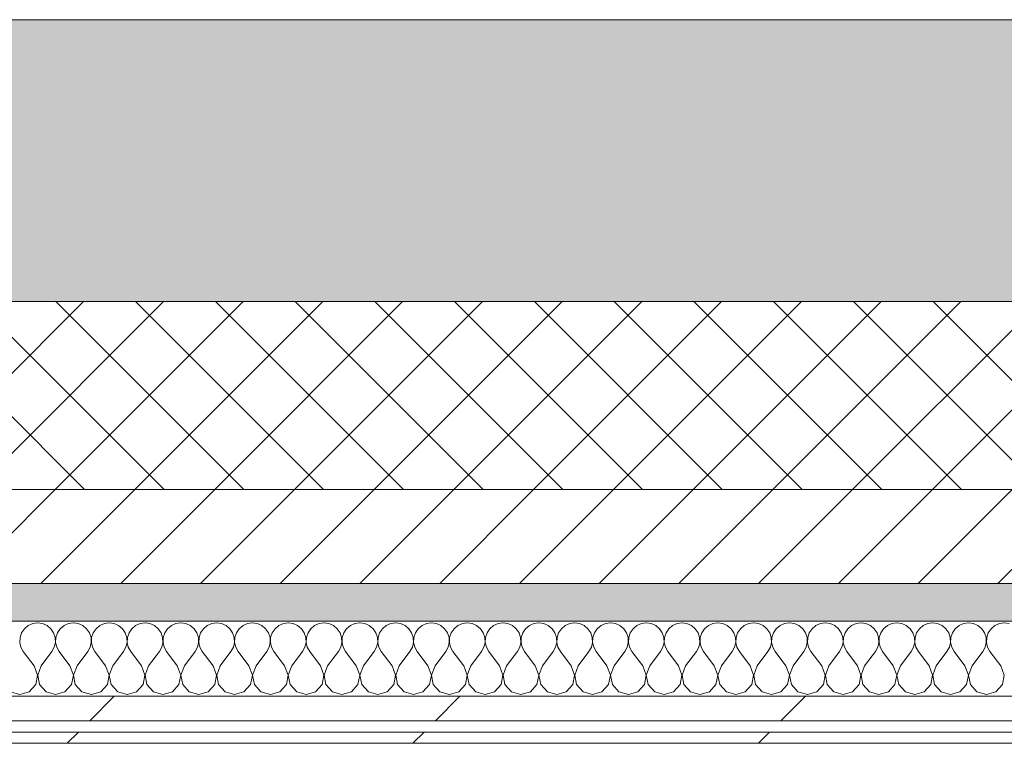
# Model space of a CAD drawing. Header units: millimetres. Extents: x -30280 to 19093, y -17460 to 4378.
# Tile 206 of 256: x -4524 to -4000, y -12404 to -12019. Entities that reach past the tile are written whole.
import ezdxf

# ---------------------------------------------------------------- set-up
doc = ezdxf.new("R2010")
doc.units = ezdxf.units.MM
doc.header["$MEASUREMENT"] = 0
doc.linetypes.add('Wipeout_Contour', pattern=[1000, 0, -1000])
doc.layers.add('12_FAÇ_Façana', color=7, linetype='Continuous')
doc.layers.add('Nuevo_08_E_Envans secs', color=7, linetype='Continuous')
for name, color, linetype, lineweight, true_color in [('12_FAÇ_Façana_Pluma_Nº__102', 7, 'Continuous', 5, 0xcccccc), ('12_FAÇ_Façana_Pluma_Nº__174', 7, 'Continuous', 13, 0xe4ad2c), ('12_FAÇ_Façana_Pluma_Nº__176', 7, 'Continuous', 15, 0x93a0c6), ('Nuevo_08_E_Envans secs_Pluma_Nº__102', 7, 'Continuous', 5, 0xcccccc), ('Nuevo_08_E_Envans secs_Pluma_Nº__171', 171, 'Continuous', 13, 0xaaaaff), ('Nuevo_08_E_Envans secs_Pluma_Nº__177', 7, 'Continuous', 15, 0xf7e046)]:
    doc.layers.add(name, color=color, linetype=linetype, lineweight=lineweight, true_color=true_color)
for name, color, linetype, lineweight in [('12_FAÇ_Façana_Pluma_Nº__2', 8, 'Continuous', 5), ('12_FAÇ_Façana_Pluma_Nº__7', 7, 'Continuous', 5), ('Nuevo_08_E_Envans secs_Pluma_Nº__1', 7, 'Continuous', 5)]:
    doc.layers.add(name, color=color, linetype=linetype, lineweight=lineweight)
pattern_1 = [(45, (0, 0), (-183.848, 183.848), [195, -65]), (45, (7e-14, 183.85), (-183.8478, 183.8478), [195, -65])]

# ---------------------------------------------------------------- blocks, each defined once
blk = doc.blocks.new('Muro_21_1', base_point=(-3301.11, -12338.98))
at = {"layer": '12_FAÇ_Façana_Pluma_Nº__102', "linetype": 'Continuous', "lineweight": 0, "true_color": 0xe5e5e5}
blk.add_hatch(color=254, dxfattribs=at).paths.add_polyline_path([(-5841.11, -12018.98), (-5841.11, -12168.98), (-3748.89, -12168.98), (-3748.89, -12018.98)])
at = {"layer": '12_FAÇ_Façana_Pluma_Nº__174', "linetype": 'Continuous', "lineweight": 13, "true_color": 0xe4ad2c}
h = blk.add_hatch(dxfattribs=at)
h.set_pattern_fill('SATE_Aislamiento_0001', color=42, style=0, pattern_type=2)
h.set_pattern_definition([(45, (0, 0), (-21.213203, 21.213203), []), (135, (0, 0), (21.213203, 21.213203), [])])
h.paths.add_polyline_path([(-5841.11, -12268.98), (-3748.89, -12268.98), (-3748.89, -12168.98), (-5841.11, -12168.98)])
at = {"layer": '12_FAÇ_Façana_Pluma_Nº__176', "linetype": 'Continuous', "lineweight": 0, "true_color": 0x495063}
blk.add_hatch(color=251, dxfattribs=at).paths.add_polyline_path([(-5841.11, -12338.98), (-3748.89, -12338.98), (-3748.89, -12318.98), (-5841.11, -12318.98)])
at = {"layer": '12_FAÇ_Façana_Pluma_Nº__2', "linetype": 'Continuous', "lineweight": 5}
h = blk.add_hatch(dxfattribs=at)
h.set_pattern_fill('Ceramic_0001', color=8, style=0, pattern_type=2)
h.set_pattern_definition([(45, (0, 0), (-21.213203, 21.213203), [])])
h.paths.add_polyline_path([(-5841.11, -12318.98), (-3748.89, -12318.98), (-3748.89, -12268.98), (-5841.11, -12268.98)])
at = {"layer": '12_FAÇ_Façana_Pluma_Nº__7', "color": 7, "linetype": 'Continuous', "lineweight": 5}
for p, q in [((-5841.11, -12168.98), (-3748.89, -12168.98)), ((-5841.11, -12268.98), (-3748.89, -12268.98)), ((-5841.11, -12318.98), (-3748.89, -12318.98))]:
    blk.add_line(p, q, dxfattribs=at)
at = {"layer": '12_FAÇ_Façana_Pluma_Nº__7', "color": 7, "linetype": 'Continuous', "lineweight": 5, "flags": 128}
for points in [[(-3748.89, -12018.98), (-5841.11, -12018.98)], [(-5841.11, -12338.98), (-3748.89, -12338.98)]]:
    blk.add_lwpolyline(points, dxfattribs=at)
blk = doc.blocks.new('*X470')
at = {"layer": 'Nuevo_08_E_Envans secs_Pluma_Nº__102', "color": 254, "linetype": 'Continuous', "lineweight": 5, "true_color": 0xcccccc}
for p, q in [((-4519.29, -12341.35), (-4521.32, -12343.03)), ((-4516.89, -12340.29), (-4519.29, -12341.35)), ((-4514.29, -12339.93), (-4516.89, -12340.29)), ((-4511.68, -12340.29), (-4514.29, -12339.93)), ((-4509.28, -12341.35), (-4511.68, -12340.29)), ((-4507.26, -12343.03), (-4509.28, -12341.35)), ((-4500.25, -12341.35), (-4502.27, -12343.03)), ((-4497.84, -12340.29), (-4500.25, -12341.35)), ((-4495.24, -12339.93), (-4497.84, -12340.29)), ((-4492.64, -12340.29), (-4495.24, -12339.93)), ((-4490.23, -12341.35), (-4492.64, -12340.29)), ((-4488.21, -12343.03), (-4490.23, -12341.35)), ((-4481.2, -12341.35), (-4483.22, -12343.03)), ((-4478.79, -12340.29), (-4481.2, -12341.35)), ((-4476.19, -12339.93), (-4478.79, -12340.29)), ((-4473.59, -12340.29), (-4476.19, -12339.93)), ((-4471.18, -12341.35), (-4473.59, -12340.29)), ((-4469.16, -12343.03), (-4471.18, -12341.35)), ((-4462.15, -12341.35), (-4464.17, -12343.03)), ((-4459.75, -12340.29), (-4462.15, -12341.35)), ((-4457.14, -12339.93), (-4459.75, -12340.29)), ((-4454.54, -12340.29), (-4457.14, -12339.93)), ((-4452.14, -12341.35), (-4454.54, -12340.29)), ((-4450.11, -12343.03), (-4452.14, -12341.35)), ((-4443.1, -12341.35), (-4445.13, -12343.03)), ((-4440.7, -12340.29), (-4443.1, -12341.35)), ((-4438.1, -12339.93), (-4440.7, -12340.29)), ((-4435.49, -12340.29), (-4438.1, -12339.93)), ((-4433.09, -12341.35), (-4435.49, -12340.29)), ((-4431.06, -12343.03), (-4433.09, -12341.35)), ((-4424.05, -12341.35), (-4426.08, -12343.03)), ((-4421.65, -12340.29), (-4424.05, -12341.35)), ((-4419.05, -12339.93), (-4421.65, -12340.29)), ((-4416.45, -12340.29), (-4419.05, -12339.93)), ((-4414.04, -12341.35), (-4416.45, -12340.29)), ((-4412.02, -12343.03), (-4414.04, -12341.35)), ((-4405.01, -12341.35), (-4407.03, -12343.03)), ((-4402.6, -12340.29), (-4405.01, -12341.35)), ((-4400, -12339.93), (-4402.6, -12340.29)), ((-4397.4, -12340.29), (-4400, -12339.93)), ((-4394.99, -12341.35), (-4397.4, -12340.29)), ((-4392.97, -12343.03), (-4394.99, -12341.35)), ((-4385.96, -12341.35), (-4387.98, -12343.03)), ((-4383.55, -12340.29), (-4385.96, -12341.35)), ((-4380.95, -12339.93), (-4383.55, -12340.29)), ((-4378.35, -12340.29), (-4380.95, -12339.93)), ((-4375.95, -12341.35), (-4378.35, -12340.29)), ((-4373.92, -12343.03), (-4375.95, -12341.35)), ((-4366.91, -12341.35), (-4368.94, -12343.03)), ((-4364.51, -12340.29), (-4366.91, -12341.35)), ((-4361.9, -12339.93), (-4364.51, -12340.29)), ((-4359.3, -12340.29), (-4361.9, -12339.93)), ((-4356.9, -12341.35), (-4359.3, -12340.29)), ((-4354.87, -12343.03), (-4356.9, -12341.35)), ((-4347.86, -12341.35), (-4349.89, -12343.03)), ((-4345.46, -12340.29), (-4347.86, -12341.35)), ((-4342.86, -12339.93), (-4345.46, -12340.29)), ((-4340.25, -12340.29), (-4342.86, -12339.93)), ((-4337.85, -12341.35), (-4340.25, -12340.29)), ((-4335.83, -12343.03), (-4337.85, -12341.35)), ((-4328.82, -12341.35), (-4330.84, -12343.03)), ((-4326.41, -12340.29), (-4328.82, -12341.35)), ((-4323.81, -12339.93), (-4326.41, -12340.29)), ((-4321.21, -12340.29), (-4323.81, -12339.93)), ((-4318.8, -12341.35), (-4321.21, -12340.29)), ((-4316.78, -12343.03), (-4318.8, -12341.35)), ((-4309.77, -12341.35), (-4311.79, -12343.03)), ((-4307.36, -12340.29), (-4309.77, -12341.35)), ((-4304.76, -12339.93), (-4307.36, -12340.29)), ((-4302.16, -12340.29), (-4304.76, -12339.93)), ((-4299.75, -12341.35), (-4302.16, -12340.29)), ((-4297.73, -12343.03), (-4299.75, -12341.35)), ((-4290.72, -12341.35), (-4292.74, -12343.03)), ((-4288.32, -12340.29), (-4290.72, -12341.35)), ((-4285.71, -12339.93), (-4288.32, -12340.29)), ((-4283.11, -12340.29), (-4285.71, -12339.93)), ((-4280.71, -12341.35), (-4283.11, -12340.29)), ((-4278.68, -12343.03), (-4280.71, -12341.35)), ((-4271.67, -12341.35), (-4273.7, -12343.03)), ((-4269.27, -12340.29), (-4271.67, -12341.35)), ((-4266.67, -12339.93), (-4269.27, -12340.29)), ((-4264.06, -12340.29), (-4266.67, -12339.93)), ((-4261.66, -12341.35), (-4264.06, -12340.29)), ((-4259.64, -12343.03), (-4261.66, -12341.35)), ((-4252.63, -12341.35), (-4254.65, -12343.03)), ((-4250.22, -12340.29), (-4252.63, -12341.35)), ((-4247.62, -12339.93), (-4250.22, -12340.29)), ((-4245.02, -12340.29), (-4247.62, -12339.93)), ((-4242.61, -12341.35), (-4245.02, -12340.29)), ((-4240.59, -12343.03), (-4242.61, -12341.35)), ((-4233.58, -12341.35), (-4235.6, -12343.03)), ((-4231.17, -12340.29), (-4233.58, -12341.35)), ((-4228.57, -12339.93), (-4231.17, -12340.29)), ((-4225.97, -12340.29), (-4228.57, -12339.93)), ((-4223.56, -12341.35), (-4225.97, -12340.29)), ((-4221.54, -12343.03), (-4223.56, -12341.35)), ((-4214.53, -12341.35), (-4216.55, -12343.03)), ((-4212.13, -12340.29), (-4214.53, -12341.35)), ((-4209.52, -12339.93), (-4212.13, -12340.29)), ((-4206.92, -12340.29), (-4209.52, -12339.93)), ((-4204.52, -12341.35), (-4206.92, -12340.29)), ((-4202.49, -12343.03), (-4204.52, -12341.35)), ((-4195.48, -12341.35), (-4197.51, -12343.03)), ((-4193.08, -12340.29), (-4195.48, -12341.35)), ((-4190.48, -12339.93), (-4193.08, -12340.29)), ((-4187.87, -12340.29), (-4190.48, -12339.93)), ((-4185.47, -12341.35), (-4187.87, -12340.29)), ((-4183.45, -12343.03), (-4185.47, -12341.35)), ((-4176.44, -12341.35), (-4178.46, -12343.03)), ((-4174.03, -12340.29), (-4176.44, -12341.35)), ((-4171.43, -12339.93), (-4174.03, -12340.29)), ((-4168.83, -12340.29), (-4171.43, -12339.93)), ((-4166.42, -12341.35), (-4168.83, -12340.29)), ((-4164.4, -12343.03), (-4166.42, -12341.35)), ((-4157.39, -12341.35), (-4159.41, -12343.03)), ((-4154.98, -12340.29), (-4157.39, -12341.35)), ((-4152.38, -12339.93), (-4154.98, -12340.29)), ((-4149.78, -12340.29), (-4152.38, -12339.93)), ((-4147.37, -12341.35), (-4149.78, -12340.29)), ((-4145.35, -12343.03), (-4147.37, -12341.35)), ((-4138.34, -12341.35), (-4140.36, -12343.03)), ((-4135.94, -12340.29), (-4138.34, -12341.35)), ((-4133.33, -12339.93), (-4135.94, -12340.29)), ((-4130.73, -12340.29), (-4133.33, -12339.93)), ((-4128.33, -12341.35), (-4130.73, -12340.29)), ((-4126.3, -12343.03), (-4128.33, -12341.35)), ((-4119.29, -12341.35), (-4121.32, -12343.03)), ((-4116.89, -12340.29), (-4119.29, -12341.35)), ((-4114.29, -12339.93), (-4116.89, -12340.29)), ((-4111.68, -12340.29), (-4114.29, -12339.93)), ((-4109.28, -12341.35), (-4111.68, -12340.29)), ((-4107.26, -12343.03), (-4109.28, -12341.35)), ((-4100.25, -12341.35), (-4102.27, -12343.03)), ((-4097.84, -12340.29), (-4100.25, -12341.35)), ((-4095.24, -12339.93), (-4097.84, -12340.29)), ((-4092.64, -12340.29), (-4095.24, -12339.93)), ((-4090.23, -12341.35), (-4092.64, -12340.29)), ((-4088.21, -12343.03), (-4090.23, -12341.35)), ((-4081.2, -12341.35), (-4083.22, -12343.03)), ((-4078.79, -12340.29), (-4081.2, -12341.35)), ((-4076.19, -12339.93), (-4078.79, -12340.29)), ((-4073.59, -12340.29), (-4076.19, -12339.93)), ((-4071.18, -12341.35), (-4073.59, -12340.29)), ((-4069.16, -12343.03), (-4071.18, -12341.35)), ((-4062.15, -12341.35), (-4064.17, -12343.03)), ((-4059.75, -12340.29), (-4062.15, -12341.35)), ((-4057.14, -12339.93), (-4059.75, -12340.29)), ((-4054.54, -12340.29), (-4057.14, -12339.93)), ((-4052.14, -12341.35), (-4054.54, -12340.29)), ((-4050.11, -12343.03), (-4052.14, -12341.35)), ((-4043.1, -12341.35), (-4045.13, -12343.03)), ((-4040.7, -12340.29), (-4043.1, -12341.35)), ((-4038.1, -12339.93), (-4040.7, -12340.29)), ((-4035.49, -12340.29), (-4038.1, -12339.93)), ((-4033.09, -12341.35), (-4035.49, -12340.29)), ((-4031.06, -12343.03), (-4033.09, -12341.35)), ((-4024.05, -12341.35), (-4026.08, -12343.03)), ((-4021.65, -12340.29), (-4024.05, -12341.35)), ((-4019.05, -12339.93), (-4021.65, -12340.29)), ((-4016.45, -12340.29), (-4019.05, -12339.93)), ((-4014.04, -12341.35), (-4016.45, -12340.29)), ((-4012.02, -12343.03), (-4014.04, -12341.35)), ((-4005.01, -12341.35), (-4007.03, -12343.03)), ((-4002.6, -12340.29), (-4005.01, -12341.35)), ((-4000, -12339.93), (-4002.6, -12340.29)), ((-3997.4, -12340.29), (-4000, -12339.93)), ((-4522.8, -12345.19), (-4523.64, -12347.68)), ((-4521.32, -12343.03), (-4522.8, -12345.19)), ((-4505.77, -12345.19), (-4507.26, -12343.03)), ((-4504.93, -12347.68), (-4505.77, -12345.19)), ((-4503.76, -12345.19), (-4504.6, -12347.68)), ((-4502.27, -12343.03), (-4503.76, -12345.19)), ((-4486.72, -12345.19), (-4488.21, -12343.03)), ((-4485.88, -12347.68), (-4486.72, -12345.19)), ((-4484.71, -12345.19), (-4485.55, -12347.68)), ((-4483.22, -12343.03), (-4484.71, -12345.19)), ((-4467.67, -12345.19), (-4469.16, -12343.03)), ((-4466.83, -12347.68), (-4467.67, -12345.19)), ((-4465.66, -12345.19), (-4466.5, -12347.68)), ((-4464.17, -12343.03), (-4465.66, -12345.19)), ((-4448.62, -12345.19), (-4450.11, -12343.03)), ((-4447.78, -12347.68), (-4448.62, -12345.19)), ((-4446.61, -12345.19), (-4447.45, -12347.68)), ((-4445.13, -12343.03), (-4446.61, -12345.19)), ((-4429.58, -12345.19), (-4431.06, -12343.03)), ((-4428.74, -12347.68), (-4429.58, -12345.19)), ((-4427.57, -12345.19), (-4428.41, -12347.68)), ((-4426.08, -12343.03), (-4427.57, -12345.19)), ((-4410.53, -12345.19), (-4412.02, -12343.03)), ((-4409.69, -12347.68), (-4410.53, -12345.19)), ((-4408.52, -12345.19), (-4409.36, -12347.68)), ((-4407.03, -12343.03), (-4408.52, -12345.19)), ((-4391.48, -12345.19), (-4392.97, -12343.03)), ((-4390.64, -12347.68), (-4391.48, -12345.19)), ((-4389.47, -12345.19), (-4390.31, -12347.68)), ((-4387.98, -12343.03), (-4389.47, -12345.19)), ((-4372.43, -12345.19), (-4373.92, -12343.03)), ((-4371.59, -12347.68), (-4372.43, -12345.19)), ((-4370.42, -12345.19), (-4371.26, -12347.68)), ((-4368.94, -12343.03), (-4370.42, -12345.19)), ((-4353.39, -12345.19), (-4354.87, -12343.03)), ((-4352.55, -12347.68), (-4353.39, -12345.19)), ((-4351.38, -12345.19), (-4352.22, -12347.68)), ((-4349.89, -12343.03), (-4351.38, -12345.19)), ((-4334.34, -12345.19), (-4335.83, -12343.03)), ((-4333.5, -12347.68), (-4334.34, -12345.19)), ((-4332.33, -12345.19), (-4333.17, -12347.68)), ((-4330.84, -12343.03), (-4332.33, -12345.19)), ((-4315.29, -12345.19), (-4316.78, -12343.03)), ((-4314.45, -12347.68), (-4315.29, -12345.19)), ((-4313.28, -12345.19), (-4314.12, -12347.68)), ((-4311.79, -12343.03), (-4313.28, -12345.19)), ((-4296.24, -12345.19), (-4297.73, -12343.03)), ((-4295.4, -12347.68), (-4296.24, -12345.19)), ((-4294.23, -12345.19), (-4295.07, -12347.68)), ((-4292.74, -12343.03), (-4294.23, -12345.19)), ((-4277.2, -12345.19), (-4278.68, -12343.03)), ((-4276.36, -12347.68), (-4277.2, -12345.19)), ((-4275.19, -12345.19), (-4276.02, -12347.68)), ((-4273.7, -12343.03), (-4275.19, -12345.19)), ((-4258.15, -12345.19), (-4259.64, -12343.03)), ((-4257.31, -12347.68), (-4258.15, -12345.19)), ((-4256.14, -12345.19), (-4256.98, -12347.68)), ((-4254.65, -12343.03), (-4256.14, -12345.19)), ((-4239.1, -12345.19), (-4240.59, -12343.03)), ((-4238.26, -12347.68), (-4239.1, -12345.19)), ((-4237.09, -12345.19), (-4237.93, -12347.68)), ((-4235.6, -12343.03), (-4237.09, -12345.19)), ((-4220.05, -12345.19), (-4221.54, -12343.03)), ((-4219.21, -12347.68), (-4220.05, -12345.19)), ((-4218.04, -12345.19), (-4218.88, -12347.68)), ((-4216.55, -12343.03), (-4218.04, -12345.19)), ((-4201.01, -12345.19), (-4202.49, -12343.03)), ((-4200.17, -12347.68), (-4201.01, -12345.19)), ((-4198.99, -12345.19), (-4199.83, -12347.68)), ((-4197.51, -12343.03), (-4198.99, -12345.19)), ((-4181.96, -12345.19), (-4183.45, -12343.03)), ((-4181.12, -12347.68), (-4181.96, -12345.19)), ((-4179.95, -12345.19), (-4180.79, -12347.68)), ((-4178.46, -12343.03), (-4179.95, -12345.19)), ((-4162.91, -12345.19), (-4164.4, -12343.03)), ((-4162.07, -12347.68), (-4162.91, -12345.19)), ((-4160.9, -12345.19), (-4161.74, -12347.68)), ((-4159.41, -12343.03), (-4160.9, -12345.19)), ((-4143.86, -12345.19), (-4145.35, -12343.03)), ((-4143.02, -12347.68), (-4143.86, -12345.19)), ((-4141.85, -12345.19), (-4142.69, -12347.68)), ((-4140.36, -12343.03), (-4141.85, -12345.19)), ((-4124.81, -12345.19), (-4126.3, -12343.03)), ((-4123.98, -12347.68), (-4124.81, -12345.19)), ((-4122.8, -12345.19), (-4123.64, -12347.68)), ((-4121.32, -12343.03), (-4122.8, -12345.19)), ((-4105.77, -12345.19), (-4107.26, -12343.03)), ((-4104.93, -12347.68), (-4105.77, -12345.19)), ((-4103.76, -12345.19), (-4104.6, -12347.68)), ((-4102.27, -12343.03), (-4103.76, -12345.19)), ((-4086.72, -12345.19), (-4088.21, -12343.03)), ((-4085.88, -12347.68), (-4086.72, -12345.19)), ((-4084.71, -12345.19), (-4085.55, -12347.68)), ((-4083.22, -12343.03), (-4084.71, -12345.19)), ((-4067.67, -12345.19), (-4069.16, -12343.03)), ((-4066.83, -12347.68), (-4067.67, -12345.19)), ((-4065.66, -12345.19), (-4066.5, -12347.68)), ((-4064.17, -12343.03), (-4065.66, -12345.19)), ((-4048.62, -12345.19), (-4050.11, -12343.03)), ((-4047.78, -12347.68), (-4048.62, -12345.19)), ((-4046.61, -12345.19), (-4047.45, -12347.68)), ((-4045.13, -12343.03), (-4046.61, -12345.19)), ((-4029.58, -12345.19), (-4031.06, -12343.03)), ((-4028.74, -12347.68), (-4029.58, -12345.19)), ((-4027.57, -12345.19), (-4028.41, -12347.68)), ((-4026.08, -12343.03), (-4027.57, -12345.19)), ((-4010.53, -12345.19), (-4012.02, -12343.03)), ((-4009.69, -12347.68), (-4010.53, -12345.19)), ((-4008.52, -12345.19), (-4009.36, -12347.68)), ((-4007.03, -12343.03), (-4008.52, -12345.19)), ((-4523.64, -12347.68), (-4523.77, -12350.31)), ((-4523.77, -12350.31), (-4523.18, -12352.87)), ((-4505.4, -12352.87), (-4504.8, -12350.31)), ((-4504.8, -12350.31), (-4504.93, -12347.68)), ((-4504.6, -12347.68), (-4504.72, -12350.31)), ((-4504.72, -12350.31), (-4504.13, -12352.87)), ((-4486.35, -12352.87), (-4485.75, -12350.31)), ((-4485.75, -12350.31), (-4485.88, -12347.68)), ((-4485.55, -12347.68), (-4485.68, -12350.31)), ((-4485.68, -12350.31), (-4485.08, -12352.87)), ((-4467.3, -12352.87), (-4466.71, -12350.31)), ((-4466.71, -12350.31), (-4466.83, -12347.68)), ((-4466.5, -12347.68), (-4466.63, -12350.31)), ((-4466.63, -12350.31), (-4466.03, -12352.87)), ((-4448.25, -12352.87), (-4447.66, -12350.31)), ((-4447.66, -12350.31), (-4447.78, -12347.68)), ((-4447.45, -12347.68), (-4447.58, -12350.31)), ((-4447.58, -12350.31), (-4446.99, -12352.87)), ((-4429.2, -12352.87), (-4428.61, -12350.31)), ((-4428.61, -12350.31), (-4428.74, -12347.68)), ((-4428.41, -12347.68), (-4428.53, -12350.31)), ((-4428.53, -12350.31), (-4427.94, -12352.87)), ((-4410.16, -12352.87), (-4409.56, -12350.31)), ((-4409.56, -12350.31), (-4409.69, -12347.68)), ((-4409.36, -12347.68), (-4409.49, -12350.31)), ((-4409.49, -12350.31), (-4408.89, -12352.87)), ((-4391.11, -12352.87), (-4390.51, -12350.31)), ((-4390.51, -12350.31), (-4390.64, -12347.68)), ((-4390.31, -12347.68), (-4390.44, -12350.31)), ((-4390.44, -12350.31), (-4389.84, -12352.87)), ((-4372.06, -12352.87), (-4371.47, -12350.31)), ((-4371.47, -12350.31), (-4371.59, -12347.68)), ((-4371.26, -12347.68), (-4371.39, -12350.31)), ((-4371.39, -12350.31), (-4370.8, -12352.87)), ((-4353.01, -12352.87), (-4352.42, -12350.31)), ((-4352.42, -12350.31), (-4352.55, -12347.68)), ((-4352.22, -12347.68), (-4352.34, -12350.31)), ((-4352.34, -12350.31), (-4351.75, -12352.87)), ((-4333.97, -12352.87), (-4333.37, -12350.31)), ((-4333.37, -12350.31), (-4333.5, -12347.68)), ((-4333.17, -12347.68), (-4333.29, -12350.31)), ((-4333.29, -12350.31), (-4332.7, -12352.87)), ((-4314.92, -12352.87), (-4314.32, -12350.31)), ((-4314.32, -12350.31), (-4314.45, -12347.68)), ((-4314.12, -12347.68), (-4314.25, -12350.31)), ((-4314.25, -12350.31), (-4313.65, -12352.87)), ((-4295.87, -12352.87), (-4295.28, -12350.31)), ((-4295.28, -12350.31), (-4295.4, -12347.68)), ((-4295.07, -12347.68), (-4295.2, -12350.31)), ((-4295.2, -12350.31), (-4294.6, -12352.87)), ((-4276.82, -12352.87), (-4276.23, -12350.31)), ((-4276.23, -12350.31), (-4276.36, -12347.68)), ((-4276.02, -12347.68), (-4276.15, -12350.31)), ((-4276.15, -12350.31), (-4275.56, -12352.87)), ((-4257.78, -12352.87), (-4257.18, -12350.31)), ((-4257.18, -12350.31), (-4257.31, -12347.68)), ((-4256.98, -12347.68), (-4257.1, -12350.31)), ((-4257.1, -12350.31), (-4256.51, -12352.87)), ((-4238.73, -12352.87), (-4238.13, -12350.31)), ((-4238.13, -12350.31), (-4238.26, -12347.68)), ((-4237.93, -12347.68), (-4238.06, -12350.31)), ((-4238.06, -12350.31), (-4237.46, -12352.87)), ((-4219.68, -12352.87), (-4219.09, -12350.31)), ((-4219.09, -12350.31), (-4219.21, -12347.68)), ((-4218.88, -12347.68), (-4219.01, -12350.31)), ((-4219.01, -12350.31), (-4218.41, -12352.87)), ((-4200.63, -12352.87), (-4200.04, -12350.31)), ((-4200.04, -12350.31), (-4200.17, -12347.68)), ((-4199.83, -12347.68), (-4199.96, -12350.31)), ((-4199.96, -12350.31), (-4199.37, -12352.87)), ((-4181.59, -12352.87), (-4180.99, -12350.31)), ((-4180.99, -12350.31), (-4181.12, -12347.68)), ((-4180.79, -12347.68), (-4180.91, -12350.31)), ((-4180.91, -12350.31), (-4180.32, -12352.87)), ((-4162.54, -12352.87), (-4161.94, -12350.31)), ((-4161.94, -12350.31), (-4162.07, -12347.68)), ((-4161.74, -12347.68), (-4161.87, -12350.31)), ((-4161.87, -12350.31), (-4161.27, -12352.87)), ((-4143.49, -12352.87), (-4142.9, -12350.31)), ((-4142.9, -12350.31), (-4143.02, -12347.68)), ((-4142.69, -12347.68), (-4142.82, -12350.31)), ((-4142.82, -12350.31), (-4142.22, -12352.87)), ((-4124.44, -12352.87), (-4123.85, -12350.31)), ((-4123.85, -12350.31), (-4123.98, -12347.68)), ((-4123.64, -12347.68), (-4123.77, -12350.31)), ((-4123.77, -12350.31), (-4123.18, -12352.87)), ((-4105.4, -12352.87), (-4104.8, -12350.31)), ((-4104.8, -12350.31), (-4104.93, -12347.68)), ((-4104.6, -12347.68), (-4104.72, -12350.31)), ((-4104.72, -12350.31), (-4104.13, -12352.87)), ((-4086.35, -12352.87), (-4085.75, -12350.31)), ((-4085.75, -12350.31), (-4085.88, -12347.68)), ((-4085.55, -12347.68), (-4085.68, -12350.31)), ((-4085.68, -12350.31), (-4085.08, -12352.87)), ((-4067.3, -12352.87), (-4066.71, -12350.31)), ((-4066.71, -12350.31), (-4066.83, -12347.68)), ((-4066.5, -12347.68), (-4066.63, -12350.31)), ((-4066.63, -12350.31), (-4066.03, -12352.87)), ((-4048.25, -12352.87), (-4047.66, -12350.31)), ((-4047.66, -12350.31), (-4047.78, -12347.68)), ((-4047.45, -12347.68), (-4047.58, -12350.31)), ((-4047.58, -12350.31), (-4046.99, -12352.87)), ((-4029.2, -12352.87), (-4028.61, -12350.31)), ((-4028.61, -12350.31), (-4028.74, -12347.68)), ((-4028.41, -12347.68), (-4028.53, -12350.31)), ((-4028.53, -12350.31), (-4027.94, -12352.87)), ((-4010.16, -12352.87), (-4009.56, -12350.31)), ((-4009.56, -12350.31), (-4009.69, -12347.68)), ((-4009.36, -12347.68), (-4009.49, -12350.31)), ((-4009.49, -12350.31), (-4008.89, -12352.87)), ((-4523.18, -12352.87), (-4521.9, -12355.17)), ((-4516.19, -12362.79), (-4521.9, -12355.17)), ((-4512.38, -12362.79), (-4506.67, -12355.17)), ((-4506.67, -12355.17), (-4505.4, -12352.87)), ((-4504.13, -12352.87), (-4502.86, -12355.17)), ((-4497.14, -12362.79), (-4502.86, -12355.17)), ((-4493.33, -12362.79), (-4487.62, -12355.17)), ((-4487.62, -12355.17), (-4486.35, -12352.87)), ((-4485.08, -12352.87), (-4483.81, -12355.17)), ((-4478.1, -12362.79), (-4483.81, -12355.17)), ((-4474.29, -12362.79), (-4468.57, -12355.17)), ((-4468.57, -12355.17), (-4467.3, -12352.87)), ((-4466.03, -12352.87), (-4464.76, -12355.17)), ((-4459.05, -12362.79), (-4464.76, -12355.17)), ((-4455.24, -12362.79), (-4449.52, -12355.17)), ((-4449.52, -12355.17), (-4448.25, -12352.87)), ((-4446.99, -12352.87), (-4445.71, -12355.17)), ((-4440, -12362.79), (-4445.71, -12355.17)), ((-4436.19, -12362.79), (-4430.48, -12355.17)), ((-4430.48, -12355.17), (-4429.2, -12352.87)), ((-4427.94, -12352.87), (-4426.67, -12355.17)), ((-4420.95, -12362.79), (-4426.67, -12355.17)), ((-4417.14, -12362.79), (-4411.43, -12355.17)), ((-4411.43, -12355.17), (-4410.16, -12352.87)), ((-4408.89, -12352.87), (-4407.62, -12355.17)), ((-4401.9, -12362.79), (-4407.62, -12355.17)), ((-4398.1, -12362.79), (-4392.38, -12355.17)), ((-4392.38, -12355.17), (-4391.11, -12352.87)), ((-4389.84, -12352.87), (-4388.57, -12355.17)), ((-4382.86, -12362.79), (-4388.57, -12355.17)), ((-4379.05, -12362.79), (-4373.33, -12355.17)), ((-4373.33, -12355.17), (-4372.06, -12352.87)), ((-4370.8, -12352.87), (-4369.52, -12355.17)), ((-4363.81, -12362.79), (-4369.52, -12355.17)), ((-4360, -12362.79), (-4354.29, -12355.17)), ((-4354.29, -12355.17), (-4353.01, -12352.87)), ((-4351.75, -12352.87), (-4350.48, -12355.17)), ((-4344.76, -12362.79), (-4350.48, -12355.17)), ((-4340.95, -12362.79), (-4335.24, -12355.17)), ((-4335.24, -12355.17), (-4333.97, -12352.87)), ((-4332.7, -12352.87), (-4331.43, -12355.17)), ((-4325.71, -12362.79), (-4331.43, -12355.17)), ((-4321.9, -12362.79), (-4316.19, -12355.17)), ((-4316.19, -12355.17), (-4314.92, -12352.87)), ((-4313.65, -12352.87), (-4312.38, -12355.17)), ((-4306.67, -12362.79), (-4312.38, -12355.17)), ((-4302.86, -12362.79), (-4297.14, -12355.17)), ((-4297.14, -12355.17), (-4295.87, -12352.87)), ((-4294.6, -12352.87), (-4293.33, -12355.17)), ((-4287.62, -12362.79), (-4293.33, -12355.17)), ((-4283.81, -12362.79), (-4278.1, -12355.17)), ((-4278.1, -12355.17), (-4276.82, -12352.87)), ((-4275.56, -12352.87), (-4274.29, -12355.17)), ((-4268.57, -12362.79), (-4274.29, -12355.17)), ((-4264.76, -12362.79), (-4259.05, -12355.17)), ((-4259.05, -12355.17), (-4257.78, -12352.87)), ((-4256.51, -12352.87), (-4255.24, -12355.17)), ((-4249.52, -12362.79), (-4255.24, -12355.17)), ((-4245.71, -12362.79), (-4240, -12355.17)), ((-4240, -12355.17), (-4238.73, -12352.87)), ((-4237.46, -12352.87), (-4236.19, -12355.17)), ((-4230.48, -12362.79), (-4236.19, -12355.17)), ((-4226.67, -12362.79), (-4220.95, -12355.17)), ((-4220.95, -12355.17), (-4219.68, -12352.87)), ((-4218.41, -12352.87), (-4217.14, -12355.17)), ((-4211.43, -12362.79), (-4217.14, -12355.17)), ((-4207.62, -12362.79), (-4201.9, -12355.17)), ((-4201.9, -12355.17), (-4200.63, -12352.87)), ((-4199.37, -12352.87), (-4198.1, -12355.17)), ((-4192.38, -12362.79), (-4198.1, -12355.17)), ((-4188.57, -12362.79), (-4182.86, -12355.17)), ((-4182.86, -12355.17), (-4181.59, -12352.87)), ((-4180.32, -12352.87), (-4179.05, -12355.17)), ((-4173.33, -12362.79), (-4179.05, -12355.17)), ((-4169.52, -12362.79), (-4163.81, -12355.17)), ((-4163.81, -12355.17), (-4162.54, -12352.87)), ((-4161.27, -12352.87), (-4160, -12355.17)), ((-4154.29, -12362.79), (-4160, -12355.17)), ((-4150.48, -12362.79), (-4144.76, -12355.17)), ((-4144.76, -12355.17), (-4143.49, -12352.87)), ((-4142.22, -12352.87), (-4140.95, -12355.17)), ((-4135.24, -12362.79), (-4140.95, -12355.17)), ((-4131.43, -12362.79), (-4125.71, -12355.17)), ((-4125.71, -12355.17), (-4124.44, -12352.87)), ((-4123.18, -12352.87), (-4121.9, -12355.17)), ((-4116.19, -12362.79), (-4121.9, -12355.17)), ((-4112.38, -12362.79), (-4106.67, -12355.17)), ((-4106.67, -12355.17), (-4105.4, -12352.87)), ((-4104.13, -12352.87), (-4102.86, -12355.17)), ((-4097.14, -12362.79), (-4102.86, -12355.17)), ((-4093.33, -12362.79), (-4087.62, -12355.17)), ((-4087.62, -12355.17), (-4086.35, -12352.87)), ((-4085.08, -12352.87), (-4083.81, -12355.17)), ((-4078.1, -12362.79), (-4083.81, -12355.17)), ((-4074.29, -12362.79), (-4068.57, -12355.17)), ((-4068.57, -12355.17), (-4067.3, -12352.87)), ((-4066.03, -12352.87), (-4064.76, -12355.17)), ((-4059.05, -12362.79), (-4064.76, -12355.17)), ((-4055.24, -12362.79), (-4049.52, -12355.17)), ((-4049.52, -12355.17), (-4048.25, -12352.87)), ((-4046.99, -12352.87), (-4045.71, -12355.17)), ((-4040, -12362.79), (-4045.71, -12355.17)), ((-4036.19, -12362.79), (-4030.48, -12355.17)), ((-4030.48, -12355.17), (-4029.2, -12352.87)), ((-4027.94, -12352.87), (-4026.67, -12355.17)), ((-4020.95, -12362.79), (-4026.67, -12355.17)), ((-4017.14, -12362.79), (-4011.43, -12355.17)), ((-4011.43, -12355.17), (-4010.16, -12352.87)), ((-4008.89, -12352.87), (-4007.62, -12355.17)), ((-4001.9, -12362.79), (-4007.62, -12355.17)), ((-4514.32, -12367.64), (-4516.19, -12362.79)), ((-4512.38, -12362.79), (-4514.25, -12367.64)), ((-4495.28, -12367.64), (-4497.14, -12362.79)), ((-4493.33, -12362.79), (-4495.2, -12367.64)), ((-4476.23, -12367.64), (-4478.1, -12362.79)), ((-4474.29, -12362.79), (-4476.15, -12367.64)), ((-4457.18, -12367.64), (-4459.05, -12362.79)), ((-4455.24, -12362.79), (-4457.1, -12367.64)), ((-4438.13, -12367.64), (-4440, -12362.79)), ((-4436.19, -12362.79), (-4438.06, -12367.64)), ((-4419.09, -12367.64), (-4420.95, -12362.79)), ((-4417.14, -12362.79), (-4419.01, -12367.64)), ((-4400.04, -12367.64), (-4401.9, -12362.79)), ((-4398.1, -12362.79), (-4399.96, -12367.64)), ((-4380.99, -12367.64), (-4382.86, -12362.79)), ((-4379.05, -12362.79), (-4380.91, -12367.64)), ((-4361.94, -12367.64), (-4363.81, -12362.79)), ((-4360, -12362.79), (-4361.87, -12367.64)), ((-4342.9, -12367.64), (-4344.76, -12362.79)), ((-4340.95, -12362.79), (-4342.82, -12367.64)), ((-4323.85, -12367.64), (-4325.71, -12362.79)), ((-4321.9, -12362.79), (-4323.77, -12367.64)), ((-4304.8, -12367.64), (-4306.67, -12362.79)), ((-4302.86, -12362.79), (-4304.72, -12367.64)), ((-4285.75, -12367.64), (-4287.62, -12362.79)), ((-4283.81, -12362.79), (-4285.68, -12367.64)), ((-4266.71, -12367.64), (-4268.57, -12362.79)), ((-4264.76, -12362.79), (-4266.63, -12367.64)), ((-4247.66, -12367.64), (-4249.52, -12362.79)), ((-4245.71, -12362.79), (-4247.58, -12367.64)), ((-4228.61, -12367.64), (-4230.48, -12362.79)), ((-4226.67, -12362.79), (-4228.53, -12367.64)), ((-4209.56, -12367.64), (-4211.43, -12362.79)), ((-4207.62, -12362.79), (-4209.49, -12367.64)), ((-4190.51, -12367.64), (-4192.38, -12362.79)), ((-4188.57, -12362.79), (-4190.44, -12367.64)), ((-4171.47, -12367.64), (-4173.33, -12362.79)), ((-4169.52, -12362.79), (-4171.39, -12367.64)), ((-4152.42, -12367.64), (-4154.29, -12362.79)), ((-4150.48, -12362.79), (-4152.34, -12367.64)), ((-4133.37, -12367.64), (-4135.24, -12362.79)), ((-4131.43, -12362.79), (-4133.29, -12367.64)), ((-4114.32, -12367.64), (-4116.19, -12362.79)), ((-4112.38, -12362.79), (-4114.25, -12367.64)), ((-4095.28, -12367.64), (-4097.14, -12362.79)), ((-4093.33, -12362.79), (-4095.2, -12367.64)), ((-4076.23, -12367.64), (-4078.1, -12362.79)), ((-4074.29, -12362.79), (-4076.15, -12367.64)), ((-4057.18, -12367.64), (-4059.05, -12362.79)), ((-4055.24, -12362.79), (-4057.1, -12367.64)), ((-4038.13, -12367.64), (-4040, -12362.79)), ((-4036.19, -12362.79), (-4038.06, -12367.64)), ((-4019.09, -12367.64), (-4020.95, -12362.79)), ((-4017.14, -12362.79), (-4019.01, -12367.64)), ((-4000.04, -12367.64), (-4001.9, -12362.79)), ((-4515.29, -12372.76), (-4514.32, -12367.64)), ((-4514.25, -12367.64), (-4513.28, -12372.76)), ((-4496.24, -12372.76), (-4495.28, -12367.64)), ((-4495.2, -12367.64), (-4494.23, -12372.76)), ((-4477.2, -12372.76), (-4476.23, -12367.64)), ((-4476.15, -12367.64), (-4475.19, -12372.76)), ((-4458.15, -12372.76), (-4457.18, -12367.64)), ((-4457.1, -12367.64), (-4456.14, -12372.76)), ((-4439.1, -12372.76), (-4438.13, -12367.64)), ((-4438.06, -12367.64), (-4437.09, -12372.76)), ((-4420.05, -12372.76), (-4419.09, -12367.64)), ((-4419.01, -12367.64), (-4418.04, -12372.76)), ((-4401.01, -12372.76), (-4400.04, -12367.64)), ((-4399.96, -12367.64), (-4398.99, -12372.76)), ((-4381.96, -12372.76), (-4380.99, -12367.64)), ((-4380.91, -12367.64), (-4379.95, -12372.76)), ((-4362.91, -12372.76), (-4361.94, -12367.64)), ((-4361.87, -12367.64), (-4360.9, -12372.76)), ((-4343.86, -12372.76), (-4342.9, -12367.64)), ((-4342.82, -12367.64), (-4341.85, -12372.76)), ((-4324.81, -12372.76), (-4323.85, -12367.64)), ((-4323.77, -12367.64), (-4322.8, -12372.76)), ((-4305.77, -12372.76), (-4304.8, -12367.64)), ((-4304.72, -12367.64), (-4303.76, -12372.76)), ((-4286.72, -12372.76), (-4285.75, -12367.64)), ((-4285.68, -12367.64), (-4284.71, -12372.76)), ((-4267.67, -12372.76), (-4266.71, -12367.64)), ((-4266.63, -12367.64), (-4265.66, -12372.76)), ((-4248.62, -12372.76), (-4247.66, -12367.64)), ((-4247.58, -12367.64), (-4246.61, -12372.76)), ((-4229.58, -12372.76), (-4228.61, -12367.64)), ((-4228.53, -12367.64), (-4227.57, -12372.76)), ((-4210.53, -12372.76), (-4209.56, -12367.64)), ((-4209.49, -12367.64), (-4208.52, -12372.76)), ((-4191.48, -12372.76), (-4190.51, -12367.64)), ((-4190.44, -12367.64), (-4189.47, -12372.76)), ((-4172.43, -12372.76), (-4171.47, -12367.64)), ((-4171.39, -12367.64), (-4170.42, -12372.76)), ((-4153.39, -12372.76), (-4152.42, -12367.64)), ((-4152.34, -12367.64), (-4151.38, -12372.76)), ((-4134.34, -12372.76), (-4133.37, -12367.64)), ((-4133.29, -12367.64), (-4132.33, -12372.76)), ((-4115.29, -12372.76), (-4114.32, -12367.64)), ((-4114.25, -12367.64), (-4113.28, -12372.76)), ((-4096.24, -12372.76), (-4095.28, -12367.64)), ((-4095.2, -12367.64), (-4094.23, -12372.76)), ((-4077.2, -12372.76), (-4076.23, -12367.64)), ((-4076.15, -12367.64), (-4075.19, -12372.76)), ((-4058.15, -12372.76), (-4057.18, -12367.64)), ((-4057.1, -12367.64), (-4056.14, -12372.76)), ((-4039.1, -12372.76), (-4038.13, -12367.64)), ((-4038.06, -12367.64), (-4037.09, -12372.76)), ((-4020.05, -12372.76), (-4019.09, -12367.64)), ((-4019.01, -12367.64), (-4018.04, -12372.76)), ((-4001.01, -12372.76), (-4000.04, -12367.64)), ((-4518.8, -12376.6), (-4515.29, -12372.76)), ((-4513.28, -12372.76), (-4509.77, -12376.6)), ((-4499.75, -12376.6), (-4496.24, -12372.76)), ((-4494.23, -12372.76), (-4490.72, -12376.6)), ((-4480.71, -12376.6), (-4477.2, -12372.76)), ((-4475.19, -12372.76), (-4471.67, -12376.6)), ((-4461.66, -12376.6), (-4458.15, -12372.76)), ((-4456.14, -12372.76), (-4452.63, -12376.6)), ((-4442.61, -12376.6), (-4439.1, -12372.76)), ((-4437.09, -12372.76), (-4433.58, -12376.6)), ((-4423.56, -12376.6), (-4420.05, -12372.76)), ((-4418.04, -12372.76), (-4414.53, -12376.6)), ((-4404.52, -12376.6), (-4401.01, -12372.76)), ((-4398.99, -12372.76), (-4395.48, -12376.6)), ((-4385.47, -12376.6), (-4381.96, -12372.76)), ((-4379.95, -12372.76), (-4376.44, -12376.6)), ((-4366.42, -12376.6), (-4362.91, -12372.76)), ((-4360.9, -12372.76), (-4357.39, -12376.6)), ((-4347.37, -12376.6), (-4343.86, -12372.76)), ((-4341.85, -12372.76), (-4338.34, -12376.6)), ((-4328.33, -12376.6), (-4324.81, -12372.76)), ((-4322.8, -12372.76), (-4319.29, -12376.6)), ((-4309.28, -12376.6), (-4305.77, -12372.76)), ((-4303.76, -12372.76), (-4300.25, -12376.6)), ((-4290.23, -12376.6), (-4286.72, -12372.76)), ((-4284.71, -12372.76), (-4281.2, -12376.6)), ((-4271.18, -12376.6), (-4267.67, -12372.76)), ((-4265.66, -12372.76), (-4262.15, -12376.6)), ((-4252.14, -12376.6), (-4248.62, -12372.76)), ((-4246.61, -12372.76), (-4243.1, -12376.6)), ((-4233.09, -12376.6), (-4229.58, -12372.76)), ((-4227.57, -12372.76), (-4224.05, -12376.6)), ((-4214.04, -12376.6), (-4210.53, -12372.76)), ((-4208.52, -12372.76), (-4205.01, -12376.6)), ((-4194.99, -12376.6), (-4191.48, -12372.76)), ((-4189.47, -12372.76), (-4185.96, -12376.6)), ((-4175.95, -12376.6), (-4172.43, -12372.76)), ((-4170.42, -12372.76), (-4166.91, -12376.6)), ((-4156.9, -12376.6), (-4153.39, -12372.76)), ((-4151.38, -12372.76), (-4147.86, -12376.6)), ((-4137.85, -12376.6), (-4134.34, -12372.76)), ((-4132.33, -12372.76), (-4128.82, -12376.6)), ((-4118.8, -12376.6), (-4115.29, -12372.76)), ((-4113.28, -12372.76), (-4109.77, -12376.6)), ((-4099.75, -12376.6), (-4096.24, -12372.76)), ((-4094.23, -12372.76), (-4090.72, -12376.6)), ((-4080.71, -12376.6), (-4077.2, -12372.76)), ((-4075.19, -12372.76), (-4071.67, -12376.6)), ((-4061.66, -12376.6), (-4058.15, -12372.76)), ((-4056.14, -12372.76), (-4052.63, -12376.6)), ((-4042.61, -12376.6), (-4039.1, -12372.76)), ((-4037.09, -12372.76), (-4033.58, -12376.6)), ((-4023.56, -12376.6), (-4020.05, -12372.76)), ((-4018.04, -12372.76), (-4014.53, -12376.6)), ((-4004.52, -12376.6), (-4001.01, -12372.76)), ((-4528.82, -12376.6), (-4523.81, -12378.02)), ((-4523.81, -12378.02), (-4518.8, -12376.6)), ((-4509.77, -12376.6), (-4504.76, -12378.02)), ((-4504.76, -12378.02), (-4499.75, -12376.6)), ((-4490.72, -12376.6), (-4485.71, -12378.02)), ((-4485.71, -12378.02), (-4480.71, -12376.6)), ((-4471.67, -12376.6), (-4466.67, -12378.02)), ((-4466.67, -12378.02), (-4461.66, -12376.6)), ((-4452.63, -12376.6), (-4447.62, -12378.02)), ((-4447.62, -12378.02), (-4442.61, -12376.6)), ((-4433.58, -12376.6), (-4428.57, -12378.02)), ((-4428.57, -12378.02), (-4423.56, -12376.6)), ((-4414.53, -12376.6), (-4409.52, -12378.02)), ((-4409.52, -12378.02), (-4404.52, -12376.6)), ((-4395.48, -12376.6), (-4390.48, -12378.02)), ((-4390.48, -12378.02), (-4385.47, -12376.6)), ((-4376.44, -12376.6), (-4371.43, -12378.02)), ((-4371.43, -12378.02), (-4366.42, -12376.6)), ((-4357.39, -12376.6), (-4352.38, -12378.02)), ((-4352.38, -12378.02), (-4347.37, -12376.6)), ((-4338.34, -12376.6), (-4333.33, -12378.02)), ((-4333.33, -12378.02), (-4328.33, -12376.6)), ((-4319.29, -12376.6), (-4314.29, -12378.02)), ((-4314.29, -12378.02), (-4309.28, -12376.6)), ((-4300.25, -12376.6), (-4295.24, -12378.02)), ((-4295.24, -12378.02), (-4290.23, -12376.6)), ((-4281.2, -12376.6), (-4276.19, -12378.02)), ((-4276.19, -12378.02), (-4271.18, -12376.6)), ((-4262.15, -12376.6), (-4257.14, -12378.02)), ((-4257.14, -12378.02), (-4252.14, -12376.6)), ((-4243.1, -12376.6), (-4238.1, -12378.02)), ((-4238.1, -12378.02), (-4233.09, -12376.6)), ((-4224.05, -12376.6), (-4219.05, -12378.02)), ((-4219.05, -12378.02), (-4214.04, -12376.6)), ((-4205.01, -12376.6), (-4200, -12378.02)), ((-4200, -12378.02), (-4194.99, -12376.6)), ((-4185.96, -12376.6), (-4180.95, -12378.02)), ((-4180.95, -12378.02), (-4175.95, -12376.6)), ((-4166.91, -12376.6), (-4161.9, -12378.02)), ((-4161.9, -12378.02), (-4156.9, -12376.6)), ((-4147.86, -12376.6), (-4142.86, -12378.02)), ((-4142.86, -12378.02), (-4137.85, -12376.6)), ((-4128.82, -12376.6), (-4123.81, -12378.02)), ((-4123.81, -12378.02), (-4118.8, -12376.6)), ((-4109.77, -12376.6), (-4104.76, -12378.02)), ((-4104.76, -12378.02), (-4099.75, -12376.6)), ((-4090.72, -12376.6), (-4085.71, -12378.02)), ((-4085.71, -12378.02), (-4080.71, -12376.6)), ((-4071.67, -12376.6), (-4066.67, -12378.02)), ((-4066.67, -12378.02), (-4061.66, -12376.6)), ((-4052.63, -12376.6), (-4047.62, -12378.02)), ((-4047.62, -12378.02), (-4042.61, -12376.6)), ((-4033.58, -12376.6), (-4028.57, -12378.02)), ((-4028.57, -12378.02), (-4023.56, -12376.6)), ((-4014.53, -12376.6), (-4009.52, -12378.02)), ((-4009.52, -12378.02), (-4004.52, -12376.6))]:
    blk.add_line(p, q, dxfattribs=at)
blk = doc.blocks.new('Muro_126_1', base_point=(-5836.11, -12403.98))
at = {"layer": 'Nuevo_08_E_Envans secs_Pluma_Nº__1', "color": 7, "linetype": 'Continuous', "lineweight": 5, "flags": 128}
blk.add_lwpolyline([(-3748.89, -12338.98), (-5836.11, -12338.98)], dxfattribs=at)
at = {"color": 254, "linetype": 'Wipeout_Contour', "lineweight": 0, "ltscale": 53018.862668}
blk.add_wipeout([(-5836.11, -12391.98), (-3301.11, -12391.98), (-3301.11, -12378.98), (-5836.11, -12378.98)], dxfattribs=at).dxf.layer = 'Nuevo_08_E_Envans secs'
at = {"color": 254, "linetype": 'Wipeout_Contour', "lineweight": 0, "ltscale": 53076.863773}
blk.add_wipeout([(-5836.11, -12403.98), (-3301.11, -12403.98), (-3301.11, -12397.98), (-5836.11, -12397.98)], dxfattribs=at).dxf.layer = 'Nuevo_08_E_Envans secs'
at = {"layer": 'Nuevo_08_E_Envans secs_Pluma_Nº__171', "linetype": 'Continuous', "lineweight": 13, "true_color": 0xaaaaff}
h = blk.add_hatch(dxfattribs=at)
h.set_pattern_fill('Panellat_HPL_0001', color=161, style=0, pattern_type=2)
h.set_pattern_definition(pattern_1)
h.paths.add_polyline_path([(-5836.11, -12403.98), (-3301.11, -12403.98), (-3301.11, -12397.98), (-5836.11, -12397.98)])
at = {"layer": 'Nuevo_08_E_Envans secs_Pluma_Nº__177', "linetype": 'Continuous', "lineweight": 15, "true_color": 0xf7e046}
h = blk.add_hatch(dxfattribs=at)
h.set_pattern_fill('Panellat_HPL_0001', color=53, style=0, pattern_type=2)
h.set_pattern_definition(pattern_1)
h.paths.add_polyline_path([(-5836.11, -12391.98), (-3301.11, -12391.98), (-3301.11, -12378.98), (-5836.11, -12378.98)])
at = {"layer": 'Nuevo_08_E_Envans secs_Pluma_Nº__1', "color": 7, "linetype": 'Continuous', "lineweight": 5}
for p, q in [((-5836.11, -12378.98), (-3301.11, -12378.98)), ((-5836.11, -12391.98), (-3301.11, -12391.98)), ((-5836.11, -12397.98), (-3301.11, -12397.98))]:
    blk.add_line(p, q, dxfattribs=at)
at = {"layer": 'Nuevo_08_E_Envans secs_Pluma_Nº__1', "color": 7, "linetype": 'Continuous', "lineweight": 5, "flags": 128}
blk.add_lwpolyline([(-5836.11, -12403.98), (-3301.11, -12403.98)], dxfattribs=at)
at = {"layer": 'Nuevo_08_E_Envans secs', "color": 7, "lineweight": 20}
blk.add_blockref('*X470', (0, 0), dxfattribs=at)

msp = doc.modelspace()

# ---------------------------------------------------------------- block references
at = {"layer": '12_FAÇ_Façana', "color": 7, "lineweight": 20}
msp.add_blockref('Muro_21_1', (-3301.109, -12338.976), dxfattribs=at)

# ---------------------------------------------------------------- next in the draw order: block references
at = {"layer": 'Nuevo_08_E_Envans secs', "color": 7, "lineweight": 20}
msp.add_blockref('Muro_126_1', (-5836.109, -12403.976), dxfattribs=at)

doc.saveas('drawing.dxf')
